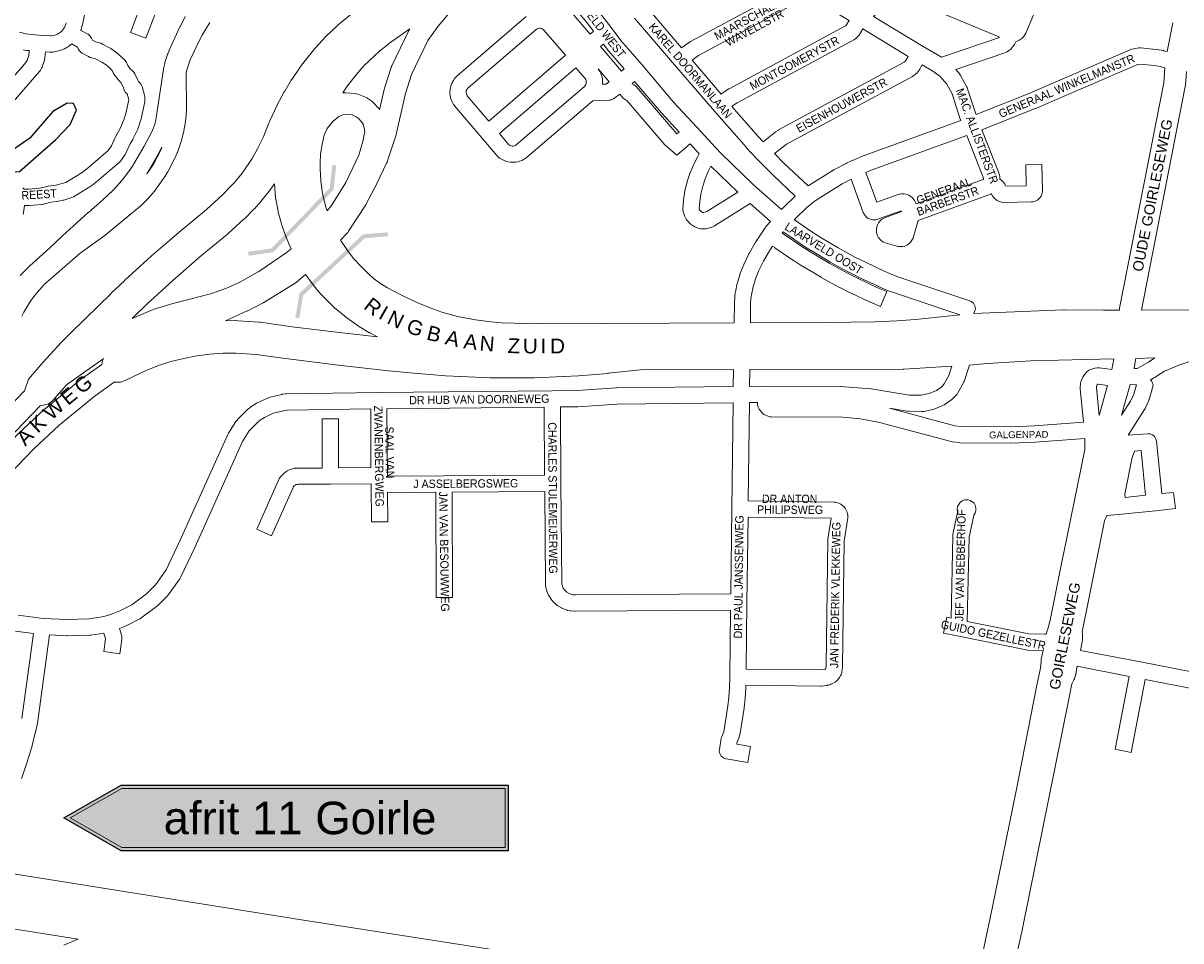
# Model space of a CAD drawing. Header units: metres. Extents: x 123817 to 142006, y 393105 to 406084.
# Tile 50 of 138: x 131629 to 132696, y 394490 to 395336. Entities that reach past the tile are written whole.
import ezdxf
from ezdxf.enums import TextEntityAlignment as Align

# ---------------------------------------------------------------- set-up
doc = ezdxf.new("R2010")
doc.units = ezdxf.units.M
doc.header["$MEASUREMENT"] = 0
doc.styles.add('Style-Arial', font='arial.ttf')
doc.styles.add('Style-arial_old', font='arial_old.shx')

# ---------------------------------------------------------------- blocks, each defined once
blk = doc.blocks.new('gg0-viaduct_58')
at = {"linetype": 'Continuous', "lineweight": 0}
blk.add_hatch(color=7, dxfattribs=at).paths.add_polyline_path([(55.8, -16.9), (38.7, -3.7), (-38.7, -3.7), (-55.8, -16.9), (-58, -14), (-40, 0), (40, 0), (58, -14)])
blk = doc.blocks.new('gg0-viaduct_59')
at = {"linetype": 'Continuous', "lineweight": 0}
blk.add_hatch(color=7, dxfattribs=at).paths.add_polyline_path([(-55.8, -16.9), (-58, -14), (-40, 0), (40, 0), (58, -14), (55.8, -16.9), (38.7, -3.7), (-38.7, -3.7)])

msp = doc.modelspace()

# ---------------------------------------------------------------- hatches: boundary and pattern name
at = {"extrusion": (0, 0, -1)}
msp.add_hatch(color=5, dxfattribs=at).paths.add_polyline_path([(-131719, 394633.9), (-132076, 394633.9), (-132076, 394573.5), (-131719, 394573.5), (-131666.1, 394603.7)], flags=0)

# ---------------------------------------------------------------- linework, layer by layer
at = {"color": 9, "linetype": 'Continuous', "lineweight": 0, "flags": 128}
for points in [[(132090.5, 395404.8), (132123.8, 395365.9), (132123.8, 395365.9), (132147.1, 395338.5), (132154.5, 395329), (132151.4, 395326.3), (132089.7, 395398.5), (132087.7, 395400.2), (132085.3, 395401.1), (132085.1, 395401.1)], [(132235.8, 395313.6), (132208.8, 395345.1), (132210.7, 395346.7), (132214.1, 395349), (132285.5, 395387.5), (132285.7, 395387.6), (132286.9, 395388.5), (132287.9, 395389.4), (132288.7, 395390.2), (132288.9, 395390.4), (132290.2, 395392.1), (132290.7, 395392.8), (132293.4, 395397.3), (132335.5, 395371.9), (132332.9, 395367.8), (132332.4, 395367.2), (132244.1, 395319.6), (132243.9, 395319.5), (132243.6, 395319.3), (132239.5, 395316.6), (132238.7, 395316), (132235.8, 395313.6)], [(132572.4, 395373.6), (132553.1, 395327.2), (132552.3, 395325.7), (132551.1, 395324), (132550.7, 395323.5), (132549.1, 395322.1), (132547.4, 395321), (132547.1, 395320.8), (132546.4, 395320.4), (132544, 395319.3), (132543.9, 395319.1), (132542.6, 395316.7), (132541.7, 395315.4), (132541.6, 395315.2), (132539.6, 395312.9), (132538.1, 395311.6), (132535.5, 395309.9), (132535.1, 395309.7), (132533.8, 395309.1), (132488.5, 395293.6), (132492.2, 395289.3), (132492.2, 395289.2), (132493, 395288.1), (132498.6, 395278.1), (132499.1, 395277), (132499.2, 395276.7), (132506.9, 395252.9), (132507.3, 395252.1), (132555.4, 395271.4), (132650, 395312.1), (132650.9, 395312.4), (132652.7, 395312.9), (132653.5, 395313.1), (132653.9, 395313.2), (132657.6, 395313.6), (132659.1, 395313.6), (132670, 395312.6), (132670.3, 395312.6), (132675.3, 395311.9), (132675.7, 395311.9), (132675.7, 395311.9), (132680.1, 395311.1), (132680.4, 395311), (132683.5, 395310.3)], [(131756.1, 395360.3), (131741.9, 395322.5), (131727.8, 395327.7), (131741.9, 395365.3)], [(132272.3, 395271), (132273, 395271.7), (132274.2, 395272.6), (132279.2, 395275.8), (132279.4, 395275.9), (132279.6, 395276), (132387, 395334.1), (132387.5, 395334.6), (132390.2, 395338.8), (132348.4, 395364.1), (132345.3, 395359.3), (132344.8, 395358.7), (132343.7, 395357.2), (132343.6, 395357.1), (132342.7, 395356.3), (132341.7, 395355.4), (132340.5, 395354.6), (132340.4, 395354.5), (132251.5, 395306.5), (132248.1, 395304.3), (132245.6, 395302.2), (132272.3, 395271)], [(132475.3, 395305), (132458.6, 395314.9), (132412.8, 395342.6), (132431.2, 395360.4), (132431.5, 395360.7), (132432.8, 395362.1), (132433.1, 395362.4), (132433.3, 395362.7), (132433.6, 395363.1), (132477.8, 395344.8), (132477.8, 395344.8), (132477.8, 395344.8), (132527.7, 395324.1), (132529, 395323.6), (132529, 395323.6), (132528, 395323), (132475.3, 395305)], [(131685.8, 395346.8), (131683, 395333.7), (131682.9, 395333.3), (131682.3, 395331), (131682.1, 395330.4), (131682, 395330), (131681.9, 395329.8), (131688.4, 395326.3), (131688.5, 395326.2), (131690.5, 395324.5), (131691.6, 395322.7), (131692.5, 395320.7), (131695.3, 395319.2), (131700.2, 395317.9), (131701.9, 395317.2), (131708.8, 395313.4), (131709, 395313.3), (131709.4, 395313.1), (131713.8, 395310.1), (131714.2, 395309.8), (131716.8, 395307.7), (131717.3, 395307.3), (131722.2, 395302.7), (131722.7, 395302.1), (131723.9, 395300.3), (131725.1, 395297.3), (131727.5, 395294.3), (131729.9, 395292.1), (131730.6, 395291.3), (131731.6, 395289.8), (131734.5, 395283.8), (131734.8, 395283.2), (131735, 395282.5), (131735.3, 395282.3), (131736.9, 395280.9), (131738.2, 395278.7), (131738.4, 395278.1), (131740.5, 395270.2), (131740.8, 395268.8), (131741, 395266), (131741, 395265.4), (131740.9, 395263.8), (131737.9, 395249.9), (131737.7, 395249.3), (131736, 395243.6), (131735.9, 395243.2), (131735.9, 395243.2), (131734.4, 395239.1), (131734.3, 395238.8), (131732.7, 395235), (131732.4, 395234.5), (131729.9, 395229.6), (131729.7, 395229.3), (131727.3, 395225.1), (131723.3, 395216.5), (131722.7, 395215.4), (131718.7, 395209.5), (131718.2, 395208.9), (131717.3, 395208), (131698.4, 395191.9), (131698.2, 395191.8), (131691.9, 395186.8), (131691.2, 395186.2), (131675.2, 395176.4), (131675, 395176.3), (131673.5, 395175.6), (131666.3, 395173.4), (131665.7, 395173.3), (131662.1, 395172.5), (131661.7, 395172.4), (131661.5, 395172.3), (131654.5, 395171.4), (131647.2, 395169.5), (131646.6, 395169.3), (131645.9, 395169.2), (131634.4, 395168.5), (131634.1, 395168.4), (131629.8, 395168.3), (131629, 395161.9), (131628.6, 395160.2)], [(132327.9, 395164.6), (132304.7, 395185), (132304.7, 395185), (132304.7, 395185), (132301.7, 395187.7), (132272.3, 395216.2), (132267.1, 395221.9), (132249.8, 395240.6), (132249.8, 395240.6), (132249.8, 395240.6), (132228.4, 395263.7), (132199, 395298.3), (132199, 395298.3), (132179.9, 395320.6), (132170.7, 395332.5), (132158.9, 395347.8)], [(131625.4, 395328), (131631.1, 395326.7), (131633.8, 395326.3), (131642.9, 395325.5), (131653.8, 395324.7), (131654.9, 395324.8), (131657.9, 395325.4), (131660.5, 395326.4), (131663, 395328.1), (131663.9, 395328.9), (131665.3, 395330.3), (131665.7, 395331), (131666.7, 395332.6), (131668, 395335.4), (131668.4, 395336.9)], [(132284.2, 395060.1), (132284.4, 395078.5), (132284.4, 395078.9), (132284.8, 395083.6), (132284.8, 395084), (132285.3, 395088.1), (132285.4, 395088.6), (132287.1, 395096.7), (132287.2, 395097.4), (132289.7, 395105.4), (132289.8, 395105.7), (132289.9, 395106), (132293.1, 395113.7), (132293.2, 395114.1), (132297.9, 395123.7), (132298.1, 395124.1), (132303.9, 395134.4), (132304.2, 395134.8), (132311.5, 395145.8), (132311.7, 395146), (132311.7, 395146.1), (132314.4, 395149.8), (132314.7, 395150.1), (132314.8, 395150.3), (132317.7, 395153.6), (132299, 395170.1), (132266.2, 395149.6), (132266, 395149.4), (132264.5, 395148.8), (132259.3, 395147.1), (132258.3, 395146.9), (132256.9, 395146.8), (132253.6, 395146.9), (132252.5, 395147), (132251.2, 395147.3), (132249.1, 395148.1), (132247.9, 395148.6), (132247.9, 395148.6), (132246, 395149.8), (132244.9, 395150.5), (132243.2, 395152), (132242.3, 395152.9), (132242.3, 395152.9), (132240.8, 395154.6), (132240.1, 395155.7), (132239, 395157.6), (132238.4, 395158.8), (132238.4, 395158.8), (132237.7, 395160.9), (132237.4, 395161.9), (132237.1, 395163), (132237, 395164.6), (132237.1, 395165.1), (132237, 395165.1), (132237.5, 395173), (132237.6, 395173.6), (132238.8, 395181.5), (132238.9, 395182.1), (132240.8, 395189.8), (132241, 395190.4), (132243.4, 395198), (132243.5, 395198.2), (132243.6, 395198.6), (132246.7, 395205.9), (132247, 395206.5), (132250.7, 395213.5), (132251, 395214), (132252.1, 395215.9), (132243.7, 395225.1), (132235.5, 395218.1), (132231.5, 395214.6), (132220.3, 395224.3), (132185.2, 395265.3), (132183.9, 395265.8), (132181.9, 395267.4), (132178.9, 395271), (132173, 395266.8), (132172.4, 395266.4), (132170, 395265.5), (132168.9, 395265.4), (132153.8, 395264.9), (132092.6, 395212.4), (132091.5, 395211.6), (132089.6, 395210.5), (132089.5, 395210.4), (132088.4, 395209.9), (132086.3, 395209.1), (132085, 395208.7), (132082.8, 395208.3), (132082.7, 395208.3), (132081.5, 395208.2), (132079.2, 395208.2), (132077.9, 395208.3), (132075.6, 395208.6), (132075.6, 395208.7), (132074.4, 395209), (132072.2, 395209.7), (132071, 395210.3), (132069.1, 395211.4), (132069, 395211.4), (132068, 395212.1), (132066.2, 395213.6), (132065.3, 395214.5), (132051.5, 395230.7), (132051.5, 395230.7), (132051.5, 395230.7), (132026.3, 395260.3), (132026.3, 395260.4), (132025.6, 395261.4), (132024.4, 395263.3), (132023.9, 395264.5), (132023.1, 395266.6), (132023.1, 395266.7), (132022.7, 395267.9), (132022.3, 395270.1), (132022.2, 395271.4), (132022.2, 395273.7), (132022.2, 395273.7), (132022.4, 395275), (132022.3, 395275), (132022.7, 395277.2), (132023, 395278.4), (132023.7, 395280.6), (132023.8, 395280.7), (132024.3, 395281.8), (132025.4, 395283.7), (132026.1, 395284.8), (132027.6, 395286.6), (132027.6, 395286.6), (132028.5, 395287.5), (132092.5, 395342.5)], [(132192.5, 395341.1), (132229.3, 395298.1), (132229.3, 395298.1), (132229.3, 395298.1), (132266, 395255.2), (132266, 395255.2), (132266.1, 395255.2), (132295.5, 395221.7), (132295.7, 395221.5), (132304.7, 395211.8), (132304.8, 395211.8), (132304.9, 395211.6), (132319.9, 395196.5), (132320.1, 395196.3), (132340.6, 395177), (132330.6, 395167.5), (132330.3, 395167.2), (132327.9, 395164.6)], [(132058, 395246.2), (132038.2, 395269.5), (132037.7, 395270.4), (132037.4, 395271.3), (132037.2, 395272.2), (132037.2, 395273.1), (132037.3, 395274.1), (132037.7, 395275), (132038.1, 395275.8), (132038.7, 395276.5), (132101.8, 395330.7), (132102.6, 395331.1), (132103.5, 395331.5), (132104.4, 395331.7), (132105.4, 395331.7), (132106.3, 395331.5), (132107.2, 395331.2), (132108.1, 395330.7), (132108.8, 395330.1), (132128.7, 395306.8), (132058, 395246.2)], [(132310.9, 395227.1), (132306.7, 395231.6), (132282.1, 395259.7), (132282.8, 395260.3), (132287, 395263), (132395.1, 395321.4), (132395.3, 395321.5), (132396.9, 395322.8), (132398.8, 395324.7), (132399.2, 395325.1), (132399.8, 395325.9), (132403, 395331.1), (132444.7, 395305.8), (132442, 395301), (132441.1, 395300.4), (132325.1, 395238), (132325, 395237.9), (132324.6, 395237.6), (132322.3, 395236.2), (132321.8, 395235.8), (132310.9, 395227.1)], [(131600.1, 395241.7), (131641.1, 395288.7), (131641.2, 395288.8), (131641.4, 395289), (131644, 395292.3), (131644.6, 395293.2), (131645.6, 395295), (131646.1, 395296), (131647.6, 395299.9), (131647.7, 395300.1), (131648, 395301.1), (131648.6, 395304.1), (131648.8, 395305), (131649.2, 395310), (131653.2, 395309.7), (131654.2, 395309.7), (131656.3, 395309.8), (131657.2, 395309.9), (131657.4, 395310), (131661.5, 395310.8), (131662.9, 395311.2), (131666.8, 395312.8), (131667.7, 395313.3), (131668.1, 395313.5), (131671.6, 395315.8), (131672.5, 395316.4), (131673.5, 395317.3), (131678.9, 395314.3), (131679.8, 395312.3), (131680.9, 395310.5), (131682.9, 395308.9), (131683.1, 395308.8), (131688.9, 395305.6), (131690.6, 395304.9), (131695.5, 395303.6), (131701.3, 395300.4), (131705.1, 395297.9), (131707.3, 395296.2), (131710.7, 395292.9), (131711.7, 395290.6), (131712.6, 395289), (131715.9, 395284.7), (131716.2, 395284.4), (131716.9, 395283.6), (131718.7, 395281.9), (131720.8, 395277.6), (131721.9, 395274.6), (131723.2, 395272.5), (131724.7, 395271.2), (131725.9, 395266.9), (131726, 395265.9), (131723.3, 395253.3), (131721.7, 395248.1), (131720.4, 395244.5), (131719, 395241.2), (131716.6, 395236.6), (131714.1, 395232.2), (131713.8, 395231.7), (131710, 395223.3), (131706.8, 395218.7), (131688.8, 395203.4), (131683, 395198.8), (131668.2, 395189.7), (131662.2, 395187.9), (131659.1, 395187.2), (131651.9, 395186.2), (131651.7, 395186.1), (131651.1, 395186), (131644.1, 395184.2), (131633.5, 395183.4), (131629.5, 395183.3)], [(132180.4, 395292.3), (132161.1, 395314.9), (132163.7, 395317.1), (132168.2, 395311.3), (132168.4, 395311.1), (132168.4, 395311), (132182.7, 395294.3), (132180.4, 395292.3)], [(131588.5, 395251.3), (131629.7, 395298.4), (131631.8, 395301.1), (131632.3, 395302), (131633.4, 395304.8), (131633.8, 395306.7), (131634.2, 395311.2), (131632.3, 395311.3), (131631.8, 395311.4), (131628.6, 395311.9)], [(132079.7, 395223.2), (132078.8, 395223.3), (132077.9, 395223.7), (132077, 395224.1), (132076.3, 395224.7), (132067.8, 395234.7), (132138.4, 395295.4), (132146.9, 395285.3), (132147.4, 395284.5), (132147.7, 395283.6), (132147.9, 395282.7), (132147.9, 395281.7), (132147.8, 395280.8), (132147.4, 395279.9), (132147, 395279), (132146.3, 395278.2), (132145.9, 395277.9), (132083.3, 395224.2), (132082.5, 395223.7), (132081.6, 395223.4), (132080.7, 395223.2), (132079.7, 395223.2)], [(132162.8, 395280.2), (132162.9, 395281.1), (132162.9, 395281.2), (132162.9, 395283.4), (132162.8, 395284.7), (132162.4, 395287), (132162, 395288.2), (132162, 395288.2), (132161.2, 395290.3), (132160.7, 395291.5), (132159.5, 395293.5), (132158.8, 395294.4), (132169.1, 395282.4), (132166.1, 395280.3), (132162.8, 395280.2)], [(132352.4, 395186.4), (132330.4, 395207.1), (132321.4, 395216.3), (132330.9, 395223.8), (132332.6, 395224.9), (132448.7, 395287.4), (132448.9, 395287.5), (132449.6, 395288), (132451.8, 395289.6), (132453, 395290.8), (132453.8, 395291.8), (132453.9, 395291.8), (132454.7, 395293), (132457.5, 395298.1), (132467.5, 395292.2), (132469.7, 395290.6), (132469.7, 395290.6), (132469.7, 395290.6), (132473.9, 395287.5), (132480.3, 395280.1), (132485.2, 395271.4), (132492.7, 395248), (132492.8, 395247.8), (132492.9, 395247.6), (132493.2, 395246.7), (132405.1, 395214.8), (132404.8, 395214.7), (132393.3, 395209.9), (132393.1, 395209.8), (132393.1, 395209.8), (132387.8, 395207.4), (132387.5, 395207.2), (132376.6, 395201.6), (132376.3, 395201.4), (132376, 395201.3), (132352.5, 395186.5), (132352.4, 395186.4)], [(132681.4, 395295.4), (132677.3, 395296.4), (132673.2, 395297.1), (132668.5, 395297.7), (132658.5, 395298.6), (132656.2, 395298.3), (132655.5, 395298.1), (132561.3, 395257.6), (132561.1, 395257.5), (132512.7, 395238.1), (132528.3, 395198.4), (132528.3, 395198.2), (132528.6, 395197.5), (132529.1, 395195.4), (132529.3, 395193.6), (132529.3, 395193.3), (132529.2, 395192.5), (132530.7, 395191.7), (132532.7, 395190), (132533.9, 395188.1), (132534.6, 395186.2), (132553.5, 395186.5), (132553, 395205.8), (132568, 395206.2), (132568.6, 395182.5), (132568.6, 395182.3), (132568.5, 395181.1), (132568.3, 395180), (132568, 395178.7), (132567.2, 395177), (132566.3, 395175.7), (132565.8, 395175.1), (132564.3, 395173.7), (132563.7, 395173.3), (132563.1, 395172.9), (132561.1, 395172.1), (132559.6, 395171.8), (132559.1, 395171.7), (132558, 395171.6), (132532.6, 395171.2), (132531.1, 395171.3), (132529.9, 395171.6), (132527.9, 395172.3), (132526.7, 395172.9), (132525.5, 395173.8), (132523.9, 395175.2), (132523.2, 395175.9), (132522.6, 395176.8), (132522, 395177.7), (132521.5, 395178.7), (132521.3, 395179.2), (132520.8, 395179), (132519.7, 395178.4), (132519.1, 395178.2), (132454, 395154.6), (132449.3, 395138.6), (132449.2, 395138.1), (132448.2, 395136.3), (132447.2, 395134.9), (132446.8, 395134.4), (132445.3, 395133), (132443.9, 395132.1), (132443.4, 395131.8), (132441.5, 395131), (132439.8, 395130.6), (132439.3, 395130.5), (132438.2, 395130.4), (132437.8, 395130.3), (132436.7, 395130.4), (132436.5, 395130.4), (132435.2, 395130.6), (132435, 395130.6), (132434.2, 395130.8), (132423.6, 395133.9), (132421.9, 395134.6), (132421.3, 395135), (132419.9, 395136), (132418.5, 395137.3), (132418.1, 395137.8), (132417.1, 395139.3), (132416.2, 395140.9), (132416, 395141.6), (132415.6, 395143.3), (132415.4, 395145.2), (132415.5, 395145.9), (132415.4, 395145.9), (132415.5, 395147.6), (132416, 395149.5), (132416.4, 395150.4), (132417.4, 395152.3), (132418.3, 395153.6), (132419.2, 395154.6), (132420.5, 395155.7), (132421.6, 395156.4), (132422.8, 395157), (132438.5, 395162.7), (132438.2, 395163.5), (132415.9, 395155.5), (132414.7, 395155.1), (132412.1, 395155.1), (132411.8, 395155.2), (132410, 395155.6), (132407.9, 395156.4), (132406.6, 395157.4), (132405.6, 395158.2), (132404.9, 395159), (132404, 395160.3), (132403.7, 395161), (132403.3, 395161.9), (132392, 395192.7), (132383.7, 395188.4), (132360.7, 395174), (132356.4, 395170.8), (132351.3, 395166.5), (132341.1, 395156.7), (132339.6, 395155.2), (132339.9, 395155), (132355.7, 395144.2), (132363.6, 395139.2), (132380, 395129.3), (132396.8, 395120.2), (132405.2, 395116), (132422.5, 395107.9), (132434.2, 395102.9), (132501.4, 395080.5), (132502.8, 395079.9), (132504.8, 395078.2), (132506.1, 395075.9), (132506.6, 395073.4), (132506.1, 395070.8), (132504.9, 395068.7)], [(132231.5, 395234.3), (132194, 395278.1), (132192.1, 395279.7), (132190.8, 395280.2), (132190.1, 395280.9), (132192.4, 395282.8), (132217.1, 395253.9), (132217.3, 395253.7), (132233.5, 395236.1), (132231.5, 395234.3)], [(132451.9, 395169.8), (132513.7, 395192.2), (132513.8, 395192.2), (132514.2, 395192.5), (132514.2, 395192.7), (132514.2, 395192.9), (132514.1, 395193.4), (132498.7, 395232.8), (132410.4, 395200.8), (132405.7, 395198.8), (132415.8, 395171.3), (132435.5, 395178.4), (132436.8, 395178.8), (132436.8, 395178.8), (132438.5, 395179.1), (132441.1, 395179.1), (132441.1, 395179.1), (132442.8, 395178.8), (132445.3, 395177.9), (132445.3, 395177.9), (132446.8, 395177), (132448.8, 395175.3), (132448.8, 395175.3), (132449.9, 395173.9), (132451.2, 395171.7), (132451.9, 395169.8)], [(132256, 395161.8), (132255.2, 395161.8), (132254.9, 395161.9), (132254.1, 395162.4), (132253.4, 395163), (132252.8, 395163.7), (132252.3, 395164.5), (132252, 395165.3), (132252.5, 395171.7), (132253.6, 395178.9), (132255.3, 395186.1), (132257.6, 395193), (132260.4, 395199.8), (132262.8, 395204.5), (132287.5, 395180.5), (132259.1, 395162.8), (132256, 395161.8)], [(131629.5, 395183.3), (131629.2, 395183.7), (131628.4, 395184.5)], [(132492.4, 395067.7), (132429.2, 395088.7), (132428.6, 395088.9), (132416.5, 395094.1), (132416.3, 395094.2), (132398.7, 395102.4), (132398.5, 395102.5), (132389.9, 395106.9), (132389.7, 395107), (132372.7, 395116.2), (132372.5, 395116.3), (132372.4, 395116.4), (132355.8, 395126.4), (132355.6, 395126.5), (132347.5, 395131.6), (132347.3, 395131.8), (132331.3, 395142.7), (132331.1, 395142.9), (132329.4, 395144.1), (132328.5, 395143.1), (132330.4, 395141.7), (132346.6, 395130.5), (132355, 395125.2), (132371.9, 395115.1), (132389.2, 395105.7), (132398, 395101.2), (132415.8, 395092.9), (132425, 395089), (132419.2, 395075.2), (132409.8, 395079.1), (132409.6, 395079.2), (132391.5, 395087.7), (132391.3, 395087.8), (132382.3, 395092.4), (132382.1, 395092.5), (132364.6, 395102), (132364.4, 395102.1), (132364.3, 395102.2), (132347.2, 395112.4), (132347, 395112.5), (132338.5, 395118), (132338.3, 395118.1), (132321.8, 395129.4), (132321.6, 395129.5), (132319.7, 395130.9), (132316.9, 395126.7), (132311.3, 395116.9), (132306.8, 395107.8), (132303.9, 395100.6), (132301.7, 395093.4), (132300.2, 395085.9), (132299.7, 395082.3), (132299.4, 395078), (132299.2, 395060.1)], [(132672.2, 395027.9), (132666.2, 395024), (132661.2, 395021), (132655.7, 395018.1), (132652.9, 395018.1)], [(132283.6, 395017.2), (132283.4, 395001.5), (132175.9, 395000.3), (132175.5, 395000.3), (132139.4, 394997.8), (132116.5, 394997.5), (131956.5, 394995.9), (131956.5, 394995.9), (131956.5, 394995.9), (131871.5, 394994.8), (131870.7, 394994.7), (131868, 394994.4), (131867.6, 394994.3), (131867.2, 394994.2), (131856.3, 394991.6), (131855.6, 394991.4), (131853.3, 394990.5), (131852.6, 394990.2), (131844.4, 394986.3), (131843.9, 394986.1), (131843.4, 394985.8), (131838.6, 394982.6), (131838.1, 394982.2), (131836.4, 394980.9), (131835.9, 394980.5), (131827.8, 394972.7), (131827.2, 394972.1), (131827.2, 394972), (131825.4, 394969.8), (131824.9, 394969.1), (131817.9, 394958.3), (131817.4, 394957.3), (131773.3, 394859.3), (131760.6, 394832.4), (131750.9, 394818.9), (131742.3, 394810.2), (131728.9, 394800.3), (131717.8, 394794.5), (131710.2, 394791.6), (131706.4, 394790.5), (131701.5, 394789.2), (131689.2, 394787.2), (131669.2, 394786.6), (131647.2, 394787.7), (131624, 394790.7)], [(132485, 395020.1), (132482.2, 395011.5), (132477.9, 395003.8), (132475.6, 395001.3), (132470.7, 394997.8), (132464, 394994.9), (132456.5, 394993.4), (132445.7, 394993.6), (132410.7, 394999.3), (132410.1, 394999.4), (132382.4, 395001.5), (132381.9, 395001.6), (132312.8, 395001.7), (132312.8, 395001.7), (132312.7, 395001.7), (132298.4, 395001.6), (132298.6, 395017.2)], [(132501.1, 395021.1), (132496.2, 395006.2), (132496.1, 395005.9), (132495.6, 395004.9), (132490.6, 394995.7), (132489.7, 394994.5), (132489.5, 394994.2), (132486, 394990.5), (132484.9, 394989.6), (132478.8, 394985.1), (132478.2, 394984.7), (132477.3, 394984.3), (132469.1, 394980.8), (132467.7, 394980.4), (132458.8, 394978.5), (132458.5, 394978.5), (132457.1, 394978.4), (132444.9, 394978.7), (132443.8, 394978.7), (132427.5, 394981.4)], [(132606.2, 394968.5), (132603.3, 394999.5), (132603.2, 395000.2), (132603.4, 395001), (132603.3, 395001), (132603.6, 395004), (132604, 395005.8), (132605.1, 395008.8), (132605.1, 395008.9), (132605.6, 395010.1), (132606.5, 395011.5), (132607.2, 395012.5), (132607.3, 395012.6), (132609.4, 395015), (132611.3, 395016.6), (132612.8, 395017.3), (132615.9, 395018.2), (132616.8, 395018.4), (132617.1, 395018.5), (132618.8, 395018.7), (132620.9, 395018.7), (132632.3, 395017)], [(132703.3, 395024.3), (132694.2, 395021.1), (132680.9, 395015.6), (132674.2, 395011.3), (132674, 395011.1), (132668.7, 395008), (132668.6, 395008), (132668.4, 395007.9), (132668, 395007.6)], [(132620.7, 394974.7), (132618.3, 395000.2), (132618.4, 395001.6), (132618.9, 395003.1), (132619, 395003.3), (132619.3, 395003.6), (132619.7, 395003.7), (132619.8, 395003.7), (132628.4, 395002.4)], [(132649.3, 395003.2), (132654.3, 395003.1), (132655.3, 395003.1)], [(132305.8, 394986.7), (132298.3, 394986.6), (132297.1, 394896), (132376.1, 394894.9), (132377.3, 394894.8), (132378.4, 394894.6), (132378.4, 394894.6), (132379.7, 394894.3), (132380.8, 394893.9), (132381.9, 394893.4), (132382.6, 394892.9), (132384.3, 394891.6), (132385.6, 394890.4), (132385.8, 394890.2), (132386.5, 394889.3), (132387.5, 394887.6), (132388.3, 394885.6), (132388.4, 394885.3), (132388.8, 394883.5), (132388.9, 394883.2), (132388.9, 394882.5), (132389, 394881.7), (132388.9, 394880.5), (132385.6, 394859), (132384.1, 394743.7), (132384.1, 394742.9), (132383.5, 394738.1), (132383.1, 394736.4), (132382.6, 394735.3), (132381.5, 394733.3), (132380.7, 394732.2), (132380.4, 394731.9), (132378.8, 394730.2), (132377.3, 394729), (132375.3, 394727.7), (132375.1, 394727.6), (132374.2, 394727.2), (132373.5, 394726.9), (132372.5, 394726.5), (132370.4, 394726), (132369.9, 394725.9), (132369.4, 394725.8), (132364.3, 394725.3), (132363.4, 394725.2), (132295, 394726), (132295, 394723.8), (132295, 394723.4), (132294.3, 394714.1), (132294.3, 394713.8), (132293.4, 394705.2), (132293.4, 394704.8), (132289.4, 394680), (132289, 394678.6), (132288.9, 394678.3), (132287.1, 394673.9), (132286.7, 394671.7), (132299.3, 394669.6), (132296.7, 394654.8), (132276.8, 394658.2), (132276.7, 394658.2), (132274.3, 394659.1), (132272.3, 394660.8), (132271, 394663), (132270.5, 394665.6), (132270.8, 394667), (132270.7, 394666.9), (132272.4, 394677.2), (132272.8, 394678.5), (132272.9, 394678.9), (132274.7, 394683.2), (132278.5, 394707), (132279.4, 394715.2), (132280, 394724.2), (132280.1, 394733.7), (132280.1, 394733.7), (132280.1, 394733.7), (132280.9, 394795.2), (132137.7, 394794.3), (132137.1, 394794.3), (132133.7, 394794.6), (132133, 394794.7), (132132.7, 394794.7), (132130.7, 394795.1), (132129.7, 394795.5), (132125.9, 394796.9), (132124.8, 394797.4), (132124.6, 394797.6), (132121.2, 394799.7), (132120, 394800.6), (132117.1, 394803.4), (132116.6, 394804), (132116.2, 394804.5), (132113.9, 394807.8), (132113.2, 394809.1), (132111.6, 394812.8), (132111.4, 394813.2), (132111.2, 394813.9), (132110.7, 394815.8), (132110.6, 394816.5), (132110.3, 394818.5), (132110.2, 394819.6), (132109.6, 394904.8), (132024.3, 394904.2), (132024.4, 394807), (132009.4, 394807), (132009.3, 394904.1), (131964.6, 394903.8), (131964.8, 394876.7), (131949.8, 394876.6), (131949.5, 394911.2), (131949.5, 394911.2), (131949.5, 394911.2), (131949.5, 394911.8), (131912.2, 394911.3), (131912.1, 394911.3), (131912.1, 394911.3), (131882.6, 394911.3), (131881.5, 394911.2), (131880.6, 394911), (131880.5, 394911), (131879.5, 394910.5), (131878.7, 394909.9), (131878.1, 394909.2), (131877.6, 394908.5), (131857.7, 394863.7), (131844, 394869.8), (131864.1, 394915.1), (131864.7, 394916.3), (131866, 394918.1), (131866.5, 394918.8), (131866.8, 394919.1), (131868.3, 394920.7), (131869.3, 394921.6), (131871, 394922.9), (131871.8, 394923.4), (131872.1, 394923.6), (131874.1, 394924.6), (131875, 394925), (131876.1, 394925.3), (131876.9, 394925.6), (131878.8, 394926), (131879.1, 394926.1), (131879.9, 394926.2), (131881.8, 394926.3), (131882.4, 394926.3), (131904.5, 394926.3), (131904.3, 394971.8), (131919.3, 394971.8), (131919.5, 394926.4), (131949.4, 394926.8), (131949.1, 394980.8), (131872.2, 394979.8), (131870.3, 394979.5), (131860.3, 394977.1), (131858.7, 394976.5), (131851.3, 394973), (131847.2, 394970.3), (131846.1, 394969.4), (131838.5, 394962.1), (131837.2, 394960.6), (131830.8, 394950.7), (131787, 394853.1), (131786.9, 394852.9), (131773.9, 394825.4), (131773.2, 394824.3), (131762.8, 394809.7), (131762.4, 394809.3), (131762, 394808.8), (131752.6, 394799.3), (131751.7, 394798.5), (131737.3, 394787.9), (131736.6, 394787.4), (131736.3, 394787.2), (131724.4, 394781), (131723.6, 394780.7), (131717.6, 394778.4), (131719.6, 394771.4), (131719.8, 394769.4), (131719.8, 394768.3), (131717.9, 394755.1), (131703.1, 394757.2), (131704.7, 394768.8), (131703.2, 394774.2), (131691.1, 394772.3), (131690.1, 394772.2), (131669.3, 394771.6), (131668.8, 394771.6), (131653, 394772.4), (131642.2, 394693.2), (131642.1, 394692.7), (131640, 394682.6), (131639.9, 394682.3), (131637, 394670.6), (131636.9, 394670.3), (131632.4, 394655.3), (131632.3, 394655), (131627.1, 394640.2)], [(131964.5, 394918.8), (132016.7, 394919.2), (132016.7, 394919.2), (132016.7, 394919.2), (132109.5, 394919.8), (132109.1, 394982.4), (131964.1, 394981), (131964.5, 394919.4), (131964.5, 394919.4), (131964.5, 394919.4), (131964.5, 394918.8)], [(132138, 394809.3), (132135.4, 394809.5), (132134.5, 394809.7), (132132, 394810.6), (132129.9, 394812), (132128.1, 394813.7), (132126.7, 394815.7), (132125.6, 394818.2), (132125.3, 394819.2), (132125.2, 394820.3), (132124.5, 394912.4), (132124.1, 394982.6), (132139.7, 394982.8), (132140.2, 394982.8), (132176.3, 394985.3), (132283.3, 394986.5), (132282.1, 394888.7), (132281.1, 394810.2), (132138, 394809.3)], [(132513.4, 394479.6), (132522.5, 394521.9), (132544.1, 394628.6), (132563.1, 394724.5), (132563.1, 394724.5), (132563.1, 394724.6), (132566.9, 394743.2), (132567.3, 394749.2), (132567.4, 394750.1), (132569, 394758.1), (132554.7, 394758.5), (132553.7, 394758.6), (132553.5, 394758.7), (132489.9, 394771.5), (132489.9, 394771.5), (132477.3, 394774), (132480.3, 394788.7), (132484.2, 394787.9), (132485.8, 394863.6), (132486, 394865), (132490.3, 394885.4), (132490.2, 394885.7), (132489.7, 394888.3), (132490.2, 394890.8), (132491.3, 394892.8), (132491.3, 394892.8), (132492.4, 394894.3), (132492.6, 394894.5), (132494.6, 394896.2), (132497, 394897.1), (132499.6, 394897.1), (132501.8, 394896.4), (132503.2, 394895.6), (132503.5, 394895.4), (132505.5, 394893.8), (132506.8, 394891.5), (132507.2, 394889), (132506.9, 394886.7), (132506.4, 394885), (132506.3, 394884.7), (132505.1, 394882.7), (132500.8, 394862.6), (132499.1, 394784.9), (132555.9, 394773.5), (132570.8, 394773), (132571.9, 394773), (132572.1, 394773.7), (132572.3, 394774.5), (132573.7, 394779), (132575.5, 394786.1), (132586, 394838.4), (132586.1, 394838.6), (132588, 394847), (132607.4, 394943.5), (132607.7, 394949.3), (132607.6, 394953.6)], [(132647.6, 394956.6), (132665.5, 394957.9), (132667.4, 394957.9), (132669.8, 394957), (132671.8, 394955.3), (132673.1, 394953), (132673.6, 394951.2), (132678.6, 394902.7), (132689.4, 394903.8), (132691, 394888.9), (132672.6, 394887), (132672.6, 394887), (132672.6, 394887), (132638.6, 394883.5), (132638.6, 394883.5), (132638.6, 394883.5), (132627.7, 394882.4)], [(132644.6, 394899.2), (132644.3, 394902.2), (132650.9, 394934.9), (132653.4, 394942), (132659.4, 394942.4), (132663.6, 394901.2), (132644.6, 394899.2)], [(132363.1, 394740.2), (132295.2, 394741), (132296, 394802.7), (132296, 394802.7), (132296, 394802.7), (132297, 394881), (132373.6, 394880), (132370.6, 394860.8), (132370.6, 394859.7), (132369.1, 394744.3), (132368.8, 394741.4), (132368.6, 394741.2), (132368.1, 394740.9), (132367.3, 394740.7), (132363.1, 394740.2)], [(131621.7, 394775.8), (131638.1, 394773.7), (131627.4, 394695.5)], [(132603.5, 394758.2), (132658.8, 394747.5), (132658.8, 394747.5), (132847, 394710.8)], [(132837.6, 394697.4), (132663.2, 394731.3), (132650.2, 394664.1), (132635.4, 394667), (132648.5, 394734.2), (132600.6, 394743.5)]]:
    msp.add_lwpolyline(points, dxfattribs=at)
at = {"color": 40, "linetype": 'Continuous', "lineweight": 0, "flags": 128}
for points in [[(131921.3, 395136.3), (131927.6, 395143.3), (131927.9, 395143.6), (131928.6, 395144.6), (131944.5, 395169.1), (131945, 395169.9), (131955, 395188.9), (131955.2, 395189.3), (131963.8, 395207.5), (131964.2, 395208.3), (131964.2, 395208.6), (131972, 395231.6), (131972.3, 395232.6), (131981.3, 395271.7), (131986.8, 395289), (132001.9, 395320.4), (132011.2, 395333.6), (132024.9, 395349.8), (132072.5, 395392.4)], [(132683.5, 395310.3), (132688.8, 395336.8)], [(131923.4, 395272.2), (131923.5, 395272.2), (131923.5, 395272.2), (131926.1, 395272.3), (131935.2, 395271.5), (131936, 395271.4), (131938.1, 395270.8), (131944.4, 395268.2), (131945.6, 395267.6), (131946.4, 395267.1), (131950.1, 395264.5), (131951.7, 395263.1), (131956.4, 395258), (131956.6, 395257.7), (131957.3, 395256.7), (131961.9, 395276.6), (131962.1, 395277.4), (131968, 395295.7), (131968.1, 395296.1), (131968.5, 395297), (131984.2, 395329.8), (131985.1, 395331.3), (131985.1, 395331.3)], [(132639.4, 395071.8), (132639.5, 395072.8), (132639.6, 395073.8), (132680.4, 395281.5), (132681.4, 395295.4)], [(132701.2, 395291.8), (132700.3, 395279.4), (132700.1, 395278.2), (132659.7, 395071.9)], [(131906.2, 395233.1), (131909.1, 395239.3), (131914.6, 395246.2), (131919.6, 395250.3), (131923.5, 395251.9), (131925.7, 395252.3), (131931.9, 395251.8), (131935.8, 395250.1), (131937.7, 395248.8), (131940.9, 395245.3), (131942.1, 395243.3), (131943.4, 395238.8), (131943.6, 395236.7), (131941.9, 395227.5), (131938.1, 395214.9), (131926.2, 395189.6), (131912.9, 395168.3), (131908.9, 395163.3)], [(131902.4, 395204.2), (131902.5, 395202.4), (131902.5, 395202.3)], [(131875.7, 395128.5), (131871.2, 395124.6), (131846, 395107.4), (131827.9, 395097.5), (131815.6, 395091.9), (131801.5, 395086.8), (131763.2, 395077), (131762.7, 395076.9), (131749.4, 395072.7), (131748.6, 395072.4), (131729.1, 395064.3)], [(131889.1, 395104.8), (131880.6, 395097.7), (131879.5, 395096.8), (131850.6, 395079), (131850.4, 395078.9), (131850, 395078.6), (131835.8, 395071.3), (131835.3, 395071.1), (131815.4, 395062.1)], [(131668.8, 395003.1), (131702.2, 395026.8), (131702.9, 395027.3)], [(132634.2, 395026.9), (132632.3, 395017)], [(132654.6, 395027.4), (132654.4, 395026), (132652.9, 395018.1)], [(131701.2, 395021.9), (131683.3, 395009.1), (131682.8, 395008.7), (131648.9, 394980.9), (131648.4, 394980.5), (131624.3, 394958.1), (131624, 394957.7), (131604.3, 394937.3), (131615, 394953), (131644.5, 394983.6), (131652.4, 394985.4)], [(131633.5, 395008.2), (131630, 394997.4), (131600.1, 394966.3), (131599.6, 394965.8), (131599, 394965), (131571.3, 394924.6), (131548.2, 394892.6), (131547.7, 394891.9), (131518.1, 394842), (131517.3, 394840.3), (131517.2, 394839.9), (131514, 394829.7)], [(131712.7, 395005.6), (131695.2, 394993), (131661.8, 394965.7), (131638.2, 394943.7), (131616.1, 394920.7), (131597.8, 394895.1), (131584.8, 394876.3), (131570.2, 394848.9), (131570.2, 394848.9), (131556.5, 394823.6), (131552, 394813.6)], [(132641.5, 394975), (132649.3, 395003.2)], [(132628.4, 395002.4), (132627.8, 395000.2), (132620.7, 394974.7)]]:
    msp.add_lwpolyline(points, dxfattribs=at)
at = {"color": 1, "linetype": 'Continuous', "lineweight": 0, "flags": 128}
for points in [[(131936.3, 395348.9), (131919, 395334.8), (131918.1, 395334), (131908.2, 395324.5), (131907.6, 395323.8), (131898.3, 395313.7), (131897.8, 395313.2), (131897.7, 395313.1), (131889, 395302.4), (131888.6, 395301.9), (131884.5, 395296.4), (131884.1, 395295.9), (131876.3, 395284.5), (131875.9, 395283.9), (131869.9, 395273.9), (131869.7, 395273.5), (131869.5, 395273.2), (131863, 395261.1), (131862.6, 395260.3), (131856.2, 395246.4), (131855.9, 395245.8), (131849.9, 395231), (131845.2, 395221.2), (131839.7, 395211.6), (131836.9, 395207.2), (131830.5, 395198.2), (131823.5, 395189.7), (131820, 395185.9), (131812.1, 395178), (131797.7, 395164.8), (131772.4, 395143.9), (131772.1, 395143.6), (131747, 395121.8), (131746.7, 395121.5), (131722.2, 395099.1), (131722, 395098.9), (131709.9, 395087.5), (131709.7, 395087.3), (131672.9, 395051.2), (131672.6, 395051), (131664, 395042.2), (131663.8, 395041.9), (131647.1, 395023.8), (131646.8, 395023.5), (131633.5, 395008.2)], [(131923.4, 395272.2), (131925.6, 395275.7), (131928.7, 395280), (131935.6, 395288.9), (131942.9, 395297.1), (131952.5, 395306.2), (131957.3, 395310.5), (131967.6, 395318.8), (131985.1, 395331.3)], [(131902.4, 395204.2), (131902.5, 395207), (131903, 395215.9), (131904.3, 395224.5), (131906.2, 395233.1)], [(131908.9, 395163.3), (131907.8, 395166.8), (131905.3, 395176.8), (131904.5, 395181.4), (131903.1, 395191.5), (131902.5, 395202.3)], [(131875.7, 395128.5), (131873.5, 395133), (131873.2, 395133.8), (131871.1, 395139), (131870.9, 395139.5), (131870.8, 395139.7), (131867.2, 395150.3), (131866.8, 395151.3), (131863.9, 395162.1), (131863.7, 395163.2), (131861.6, 395174.2), (131861.4, 395175.7), (131860.3, 395188.3), (131854.6, 395180.4), (131854, 395179.6), (131846.5, 395170.4), (131846.3, 395170.3), (131846, 395169.8), (131842, 395165.4), (131841.4, 395164.9), (131833, 395156.5), (131832.5, 395156), (131817.7, 395142.5), (131817.2, 395142), (131791.7, 395120.9), (131766.8, 395099.3), (131742.5, 395077), (131730.6, 395065.8), (131729.1, 395064.3)], [(132284.2, 395060.1), (132104.8, 395059.1), (132069.7, 395060.2), (132059.8, 395061), (132045.9, 395062.8), (132029.3, 395066), (132014.7, 395069.9), (132007.8, 395072.4), (131993.1, 395078.4), (131978.7, 395085.1), (131964.6, 395092.5), (131958.6, 395096), (131951.4, 395101.5), (131947.7, 395104.8), (131940.3, 395112), (131933.4, 395119.6), (131927.1, 395127.7), (131921.3, 395136.3)], [(131815.4, 395062.1), (131825.5, 395062.2), (131826.6, 395062.1), (131846.2, 395060.8), (131847.2, 395060.7), (131876.7, 395056.6), (131922.7, 395050.8), (131955.3, 395047.3), (131948.4, 395050.9), (131947.9, 395051.2), (131947.5, 395051.4), (131937.1, 395057.8), (131936.2, 395058.4), (131926.2, 395065.5), (131925.3, 395066.2), (131917.1, 395073), (131916.5, 395073.5), (131912.4, 395077.3), (131911.8, 395077.9), (131904, 395085.8), (131903.5, 395086.4), (131899.8, 395090.6), (131899.6, 395090.9), (131899.3, 395091.3), (131892.4, 395100), (131892, 395100.7), (131889.1, 395104.8)], [(132492.4, 395067.7), (132451.3, 395063.3), (132434.1, 395062.1), (132414.2, 395061.2), (132368.7, 395060.5), (132299.2, 395060.1)], [(132639.4, 395071.8), (132624.8, 395071.7), (132588.9, 395072.3), (132588, 395072.3), (132504.9, 395068.7)], [(132791.9, 395072.5), (132718.4, 395072.2), (132659.7, 395071.9)], [(131701.2, 395021.9), (131701.8, 395025.3), (131702.9, 395027.3)], [(131712.7, 395005.6), (131713.2, 395005.4), (131718.5, 395005.4), (131722.9, 395006.9), (131730.9, 395011.1), (131742, 395016.3), (131753.4, 395020.7), (131765, 395024.4), (131776.8, 395027.4), (131788.8, 395029.7), (131800.9, 395031.3), (131813, 395032.1), (131825.1, 395032.2), (131843.6, 395030.9), (131872.7, 395026.9), (131872.9, 395026.9), (131919, 395021.1), (131919.3, 395021), (131965.6, 395016), (131965.8, 395016), (131988.9, 395013.8), (131989.1, 395013.8), (132018.1, 395011.4), (132018.5, 395011.4), (132031.8, 395010.6), (132032.2, 395010.6), (132058.9, 395009.6), (132059.4, 395009.6), (132086.2, 395009.4), (132086.5, 395009.4), (132099.9, 395009.6), (132100.2, 395009.6), (132127, 395010.6), (132127.4, 395010.6), (132140.7, 395011.4), (132141.1, 395011.4), (132167.8, 395013.6), (132168.1, 395013.7), (132197.9, 395016.8), (132283.6, 395017.2)], [(132501.1, 395021.1), (132517.9, 395022.6), (132557.9, 395025.2), (132634.2, 395026.9)], [(132654.6, 395027.4), (132672.2, 395027.9)], [(132485, 395020.1), (132440.6, 395017.5), (132439.8, 395017.5), (132298.6, 395017.2)], [(131668.8, 395003.1), (131656.2, 394988.6), (131652.4, 394985.4)]]:
    msp.add_lwpolyline(points, dxfattribs=at)
at = {"color": 191, "linetype": 'Continuous', "lineweight": 0, "flags": 128}
for points in [[(131778.1, 395342.6), (131773.7, 395333.8), (131773.6, 395333.6), (131763.4, 395311.7), (131763.2, 395311.3), (131762, 395308.2), (131761.9, 395308), (131761.8, 395307.7), (131759.4, 395300.1), (131759.2, 395299.4), (131758.2, 395294.5), (131758.1, 395294), (131751.4, 395249.2), (131750.6, 395245.6), (131749.8, 395242.3), (131748.9, 395239.8), (131747.3, 395236.3), (131740.2, 395223.1), (131729.4, 395204.7), (131725.8, 395199.4), (131721.9, 395194.1), (131717.8, 395189.1), (131711.7, 395182.5), (131701.8, 395173.2), (131688.8, 395161.9), (131688.7, 395161.8), (131664.9, 395140.3), (131664.7, 395140.2), (131653.3, 395129.4), (131634.9, 395112.6), (131634.7, 395112.4), (131626, 395103.9)], [(131800.9, 395337.2), (131794.1, 395326), (131791.1, 395320.3), (131785.3, 395308.4), (131782.8, 395302.5), (131780.1, 395295.4), (131779.1, 395291.2), (131778.9, 395289.3), (131778.9, 395286.8), (131779.4, 395261.6), (131779.4, 395261.5), (131779.4, 395261.3), (131779.3, 395256.6), (131779.2, 395256.3), (131778.9, 395251.5), (131778.9, 395251.1), (131777.7, 395241.6), (131777.6, 395241.2), (131776.7, 395236.5), (131776.6, 395236.1), (131774.3, 395226.9), (131774.1, 395226.3), (131770.9, 395217.3), (131770.9, 395217.2), (131770.8, 395216.9), (131768.9, 395212.5), (131768.6, 395211.9), (131762.3, 395199.9), (131762.1, 395199.4), (131760.3, 395196.7), (131760.1, 395196.2), (131749.8, 395181.7), (131749.4, 395181.3), (131744.2, 395175), (131744.2, 395175), (131743.7, 395174.5), (131737.9, 395168.8), (131737.4, 395168.4), (131704.4, 395141.1), (131704, 395140.8), (131681.3, 395124.3), (131655, 395101.8), (131648.1, 395095.4), (131641.8, 395088.4), (131639, 395084.9), (131636.2, 395081.1), (131632.4, 395075.3), (131629.2, 395069.9), (131627.6, 395066.4)], [(131742.6, 395197.6), (131753.2, 395215.6), (131753.3, 395215.8), (131756.6, 395222), (131755.2, 395218.6), (131749.1, 395207.1), (131747.7, 395204.7), (131742.6, 395197.6)], [(132668, 395007.6), (132668.6, 395007.1), (132669.9, 395004.8), (132670.4, 395002.3), (132670, 395000.1), (132666.8, 394989.5), (132666.7, 394989.1), (132666.5, 394988.6), (132663.2, 394981.2), (132662.7, 394980.2), (132647.6, 394956.6)], [(132655.3, 395003.1), (132652.6, 394994.3), (132649.7, 394987.8), (132641.5, 394975)], [(132607.6, 394953.6), (132562.2, 394950.2), (132561.9, 394950.1), (132539, 394949.3), (132538.6, 394949.3), (132492.4, 394949.6), (132491.5, 394949.7), (132485.4, 394950.5), (132485.1, 394950.6), (132484.4, 394950.7), (132418.3, 394968.3), (132400.6, 394971.6), (132384.2, 394973.1), (132318.5, 394973.4), (132317.2, 394973.5), (132315.5, 394974), (132312.3, 394975.4), (132311.6, 394975.8), (132309.7, 394977.4), (132309.3, 394977.8), (132307.3, 394980.6), (132306.3, 394982.4), (132305.9, 394984.5), (132305.8, 394986.7)], [(132606.2, 394968.5), (132561.2, 394965.1), (132538.6, 394964.3), (132493, 394964.6), (132487.8, 394965.3), (132427.5, 394981.4)], [(132627.7, 394882.4), (132625.6, 394877.7), (132610.7, 394802.7), (132610.7, 394802.7), (132610.7, 394802.7), (132605.1, 394775.3), (132605.4, 394772.8), (132605.4, 394772), (132605.4, 394768.9), (132605.4, 394768.9), (132605.3, 394767.5), (132603.5, 394758.2)], [(132600.6, 394743.5), (132599.3, 394736.6), (132599.1, 394736), (132598, 394732.3), (132597.9, 394731.9), (132597.5, 394731), (132595.7, 394727.5), (132592.8, 394713.1), (132592.8, 394713.1), (132592.8, 394713.1), (132550, 394501.7), (132550, 394501.5), (132539.7, 394455.4)]]:
    msp.add_lwpolyline(points, dxfattribs=at)
at = {"flags": 128}
msp.add_lwpolyline([(131613.1, 395199.4), (131625.4, 395199.7), (131658.4, 395228.8), (131671.9, 395243), (131678, 395256.2), (131675, 395262.3), (131669.4, 395262.8), (131656.1, 395254.9), (131635, 395230.3), (131610, 395213.1), (131609.4, 395211.2), (131609.4, 395208.1), (131610.6, 395204.1)], close=True, dxfattribs=at)
at = {"color": 5, "flags": 128}
msp.add_lwpolyline([(131719, 394633.9), (132076, 394633.9), (132076, 394573.5), (131719, 394573.5), (131666.1, 394603.7)], close=True, dxfattribs=at)
at = {"color": 7, "linetype": 'Continuous', "lineweight": 13, "flags": 128}
msp.add_lwpolyline([(131719.8, 394630.9), (132073, 394630.9), (132073, 394576.5), (131719.8, 394576.5), (131672.1, 394603.7)], close=True, dxfattribs=at)
at = {"color": 2, "linetype": 'Continuous', "lineweight": 0, "flags": 128}
for points in [[(131571.5, 394560), (131575.1, 394559.1), (131891.1, 394508.8), (132063.1, 394482.2), (132063.2, 394482.2), (132382.2, 394430.9), (132492.3, 394413.5)], [(131666.2, 394486.3), (131676.3, 394490.7), (131677.6, 394491.2), (131679.4, 394491.8), (131580.4, 394507.7), (131591.1, 394495.7), (131591.4, 394495.4), (131592.7, 394493.5), (131598.3, 394484.3)]]:
    msp.add_lwpolyline(points, dxfattribs=at)

# ---------------------------------------------------------------- block references
at = {"color": 7, "linetype": 'Continuous', "lineweight": 0}
for name, p, rotation in [('gg0-viaduct_59', (131887.1, 395154), 225.9532937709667), ('gg0-viaduct_58', (131912.7, 395114.5), 42.83116330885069)]:
    msp.add_blockref(name, p, dxfattribs=dict(at, rotation=rotation))

# ---------------------------------------------------------------- texts
at = {"color": 8, "style": 'Style-Arial', "width": 0.909091}
for s, rotation, p in [('LAARVELD WEST', 307.7426, (132156.6, 395338.5)), ('MAARSCHALK ', 28.2914, (132297.5, 395340.5)), ('WAVELLSTR', 28.2242, (132302.9, 395332.1)), ('KAREL DOORMANLAAN', 310.5261, (132243.9, 395292.7)), ('MONTGOMERYSTR', 28.3957, (132339.8, 395299.7)), ('GENERAAL WINKELMANSTR', 22.8013, (132590.8, 395278.5)), ('EISENHOUWERSTR', 28.3957, (132383.3, 395260.9)), ('MAC. ALLISTERSTR', 290.4314, (132508.2, 395232.4)), ('GENERAAL', 19.9671, (132477.7, 395181.8)), ('BARBERSTR', 19.9671, (132481.1, 395172.4)), ('REEST', 3.5025, (131643.4, 395178.6)), ('LAARVELD OOST', 328.6878, (132366.9, 395128.8)), ('DR HUB VAN DOORNEWEG', 0.6631, (132049.3, 394989.6)), ('ZWANENBERGWEG', 270.8423, (131956.8, 394937.2)), ('SAAL VAN ', 270.8423, (131966.7, 394939.3)), ('CHARLES STULEMEIJERWEG', 270.3733, (132117, 394898.7)), ('J ASSELBERGSWEG', 0.3953, (132036.8, 394912)), ('JAN VAN BESOUWWEG', 270.9913, (132016.9, 394849.2)), ('DR ANTON', 359.8166, (132335.4, 394897.9)), ('PHILIPSWEG', 359.8166, (132335.8, 394887.9)), ('DR PAUL JANSSENWEG', 89.2886, (132288.4, 394826)), ('JEF VAN BEBBERHOF', 88.7634, (132492.8, 394836.7)), ('JAN FREDERIK VLEKKEWEG', 89.0833, (132377.4, 394809.2)), ('GUIDO GEZELLESTR', 348.2188, (132523.2, 394772.4))]:
    msp.add_text(s, height=7.7, rotation=rotation, dxfattribs=at).set_placement(p, align=Align.MIDDLE_CENTER)
at = {"style": 'Style-Arial'}
for s, height, rotation, p in [('OUDE GOIRLESEWEG', 9.6, 78.8036, (132669.9, 395177.8)), ('R', 13.6, 321.9283, (131951.3, 395075.1)), ('I', 13.6, 329.926, (131961, 395069.4)), ('N', 13.6, 333.7997, (131972.3, 395063.3)), ('G', 13.6, 341.0781, (131990.2, 395055.8)), ('B', 13.6, 346.1406, (132007.6, 395050)), ('A', 13.6, 346.1406, (132024.7, 395045.8)), ('A', 13.6, 352.4654, (132041.3, 395042.7)), ('N', 13.6, 354.9166, (132056.5, 395041)), ('Z', 13.6, 358.4382, (132081.2, 395039)), ('U', 13.6, 0.02, (132096.3, 395038.8)), ('I', 13.6, 0.02, (132108.2, 395038.8)), ('D', 13.6, 0.02, (132121.4, 395038.8)), ('G', 13.6, 39.3063, (131684, 395003.7)), ('E', 13.6, 39.3063, (131670.6, 394992.7)), ('W', 13.6, 42.9639, (131656.7, 394980.7)), ('K', 13.6, 42.9639, (131642.1, 394967.1)), ('A', 13.6, 46.1017, (131630.2, 394955.2)), ('GOIRLESEWEG', 9.6, 78.8036, (132589.1, 394771.5))]:
    msp.add_text(s, height=height, rotation=rotation, dxfattribs=at).set_placement(p, align=Align.MIDDLE_CENTER)
at = {"color": 8, "style": 'Style-Arial'}
msp.add_text('GALGENPAD', height=6.3, rotation=0.6317, dxfattribs=at).set_placement((132546.6, 394957.1), align=Align.MIDDLE_CENTER)
at = {"color": 7, "style": 'Style-arial_old'}
msp.add_text('afrit 11 Goirle', height=30, dxfattribs=at).set_placement((131884, 394603.7), align=Align.MIDDLE_CENTER)

doc.saveas('drawing.dxf')
